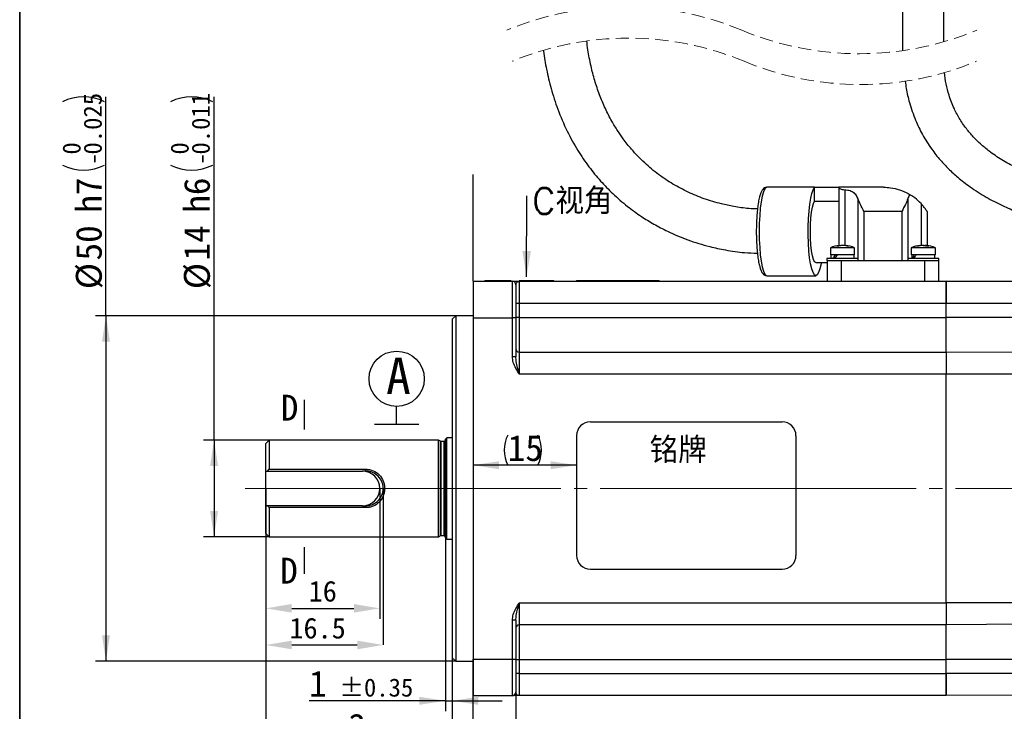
# Model space of a CAD drawing. Header units: millimetres. Extents: x 7 to 438, y 7 to 308.
# Tile 2 of 27: x 7 to 150, y 109 to 209. Entities that reach past the tile are written whole.
import ezdxf

# ---------------------------------------------------------------- set-up
doc = ezdxf.new("R2010")
doc.units = ezdxf.units.MM
doc.header["$LTSCALE"] = 1.5
doc.header["$PDSIZE"] = -1
for name, pattern in [('SLD-中心线', [34.29, 30.48, -1.27, 1.27, -1.27]), ('SLD-实线', [0]), ('SLD-虚线', [1.905, 1.27, -0.635])]:
    doc.linetypes.add(name, pattern=pattern)
doc.layers.add('图框', color=7, linetype='SLD-实线')
doc.layers.add('细实线层', color=7, linetype='SLD-实线')
doc.layers.add('粗实线层', color=7, linetype='SLD-实线', lineweight=25)
doc.styles.add('SLDTEXTSTYLE0', font='txt', dxfattribs={"bigfont": 'bigfont'})
doc.styles.add('SLDTEXTSTYLE1', font='txt')
doc.dimstyles.new('ISO-25', dxfattribs={"dimtxt": 2.5, "dimasz": 2.5, "dimexe": 1.25, "dimexo": 0.625, "dimtad": 1, "dimtxsty": 'Standard', "dimcen": 2.5, "dimadec": 0, "dimazin": 0, "dimtfac": 1, "dimtmove": 0, "dimatfit": 3, "dimfxl": 1, "dimarcsym": 0})
doc.dimstyles.new('SLDDIMSTYLE0', dxfattribs={"dimtxt": 0.18, "dimasz": 3.75, "dimexe": 0, "dimexo": 0.0625, "dimgap": 0, "dimtad": 0, "dimtih": 1, "dimtoh": 1, "dimdec": 0, "dimrnd": 1e-09, "dimzin": 0, "dimdsep": 46, "dimtxsty": 'Standard', "dimsah": 1, "dimcen": 0.09, "dimadec": 0, "dimazin": 0, "dimtfac": 3.75, "dimtdec": 0, "dimtofl": 0, "dimtmove": 0, "dimatfit": 3, "dimfxl": 1, "dimfrac": 2, "dimtolj": 1, "dimtzin": 0, "dimarcsym": 0})
doc.dimstyles.new('SLDDIMSTYLE1', dxfattribs={"dimtxt": 3.75, "dimasz": 3.75, "dimexe": 0, "dimexo": 0.0625, "dimgap": 0.9375, "dimtad": 2, "dimrnd": 1e-09, "dimzin": 12, "dimdsep": 46, "dimtxsty": 'SLDTEXTSTYLE1', "dimsah": 1, "dimcen": 0.09, "dimadec": 0, "dimazin": 3, "dimtfac": 1, "dimtdec": 3, "dimtofl": 0, "dimtmove": 0, "dimatfit": 3, "dimfxl": 1, "dimfrac": 2, "dimtolj": 1, "dimtzin": 12, "dimarcsym": 0})
doc.dimstyles.new('SLDDIMSTYLE10', dxfattribs={"dimtxt": 3.75, "dimasz": 3.75, "dimexe": 0, "dimexo": 0.0625, "dimgap": 0.9375, "dimtad": 2, "dimrnd": 1e-09, "dimzin": 12, "dimdsep": 46, "dimtxsty": 'SLDTEXTSTYLE1', "dimsah": 1, "dimcen": 0.09, "dimadec": 0, "dimazin": 3, "dimtfac": 1, "dimtdec": 3, "dimtmove": 0, "dimatfit": 0, "dimfxl": 1, "dimfrac": 2, "dimtolj": 1, "dimtzin": 12, "dimarcsym": 0})
doc.dimstyles.new('SLDDIMSTYLE12', dxfattribs={"dimtxt": 0.18, "dimasz": 3.75, "dimexe": 0, "dimexo": 0.0625, "dimgap": 0, "dimtad": 0, "dimtih": 1, "dimtoh": 1, "dimdec": 0, "dimrnd": 1e-09, "dimzin": 0, "dimdsep": 46, "dimtxsty": 'Standard', "dimblk1": 'NONE', "dimblk2": 'NONE', "dimsah": 1, "dimcen": 0.09, "dimadec": 0, "dimazin": 0, "dimtfac": 3.75, "dimtdec": 0, "dimtofl": 0, "dimtmove": 0, "dimatfit": 3, "dimldrblk": 'NONE', "dimfxl": 1, "dimfrac": 2, "dimtolj": 1, "dimtzin": 0, "dimarcsym": 0})
doc.dimstyles.new('SLDDIMSTYLE2', dxfattribs={"dimtxt": 3.75, "dimasz": 3.75, "dimexe": 0, "dimexo": 0.0625, "dimgap": 0.9375, "dimtad": 2, "dimrnd": 1e-09, "dimzin": 12, "dimdsep": 46, "dimtxsty": 'SLDTEXTSTYLE1', "dimsah": 1, "dimcen": 0.09, "dimadec": 0, "dimazin": 3, "dimtol": 1, "dimtm": 0.025, "dimtfac": 1, "dimtdec": 3, "dimtofl": 0, "dimtmove": 0, "dimatfit": 3, "dimfxl": 1, "dimfrac": 2, "dimtolj": 1, "dimarcsym": 0})
doc.dimstyles.new('SLDDIMSTYLE3', dxfattribs={"dimtxt": 3.75, "dimasz": 3.75, "dimexe": 0, "dimexo": 0.0625, "dimgap": 0.9375, "dimtad": 2, "dimrnd": 1e-09, "dimzin": 12, "dimdsep": 46, "dimtxsty": 'SLDTEXTSTYLE1', "dimsah": 1, "dimcen": 0.09, "dimadec": 0, "dimazin": 3, "dimtol": 1, "dimtp": 0.5, "dimtm": 0.5, "dimtfac": 1, "dimtdec": 1, "dimtofl": 0, "dimtmove": 0, "dimatfit": 3, "dimfxl": 1, "dimfrac": 2, "dimtolj": 1, "dimarcsym": 0})
doc.dimstyles.new('SLDDIMSTYLE4', dxfattribs={"dimtxt": 3.75, "dimasz": 3.75, "dimexe": 0, "dimexo": 0.0625, "dimgap": 0.9375, "dimtad": 2, "dimrnd": 1e-09, "dimzin": 12, "dimdsep": 46, "dimtxsty": 'SLDTEXTSTYLE1', "dimsah": 1, "dimcen": 0.09, "dimadec": 0, "dimazin": 3, "dimtol": 1, "dimtp": 1, "dimtm": 1, "dimtfac": 1, "dimtdec": 0, "dimtofl": 0, "dimtmove": 0, "dimatfit": 3, "dimfxl": 1, "dimfrac": 2, "dimtolj": 1, "dimarcsym": 0})
doc.dimstyles.new('SLDDIMSTYLE5', dxfattribs={"dimtxt": 3.75, "dimasz": 3.75, "dimexe": 0, "dimexo": 0.0625, "dimgap": 0.9375, "dimtad": 2, "dimrnd": 1e-09, "dimzin": 4, "dimdsep": 46, "dimtxsty": 'SLDTEXTSTYLE1', "dimsah": 1, "dimcen": 0.09, "dimadec": 0, "dimazin": 1, "dimtfac": 1, "dimtdec": 3, "dimtmove": 0, "dimatfit": 0, "dimfxl": 1, "dimfrac": 2, "dimtolj": 1, "dimtzin": 12, "dimarcsym": 0})
doc.dimstyles.new('SLDDIMSTYLE6', dxfattribs={"dimtxt": 3.75, "dimasz": 3.75, "dimexe": 0, "dimexo": 0.0625, "dimgap": 0.9375, "dimtad": 2, "dimrnd": 1e-09, "dimzin": 4, "dimdsep": 46, "dimtxsty": 'SLDTEXTSTYLE1', "dimsah": 1, "dimcen": 0.09, "dimadec": 0, "dimazin": 1, "dimtfac": 1, "dimtdec": 3, "dimtofl": 0, "dimtmove": 0, "dimatfit": 3, "dimfxl": 1, "dimfrac": 2, "dimtolj": 1, "dimtzin": 12, "dimarcsym": 0})
doc.dimstyles.new('SLDDIMSTYLE7', dxfattribs={"dimtxt": 3.75, "dimasz": 3.75, "dimexe": 0, "dimexo": 0.0625, "dimgap": 0.9375, "dimtad": 2, "dimrnd": 1e-09, "dimzin": 12, "dimdsep": 46, "dimtxsty": 'SLDTEXTSTYLE1', "dimsah": 1, "dimcen": 0.09, "dimadec": 0, "dimazin": 3, "dimtol": 1, "dimtp": 30, "dimtm": 30, "dimtfac": 1, "dimtdec": 0, "dimtofl": 0, "dimtmove": 0, "dimatfit": 3, "dimfxl": 1, "dimfrac": 2, "dimtolj": 1, "dimarcsym": 0})
doc.dimstyles.new('SLDDIMSTYLE8', dxfattribs={"dimtxt": 3.75, "dimasz": 3.75, "dimexe": 0, "dimexo": 0.0625, "dimgap": 0.9375, "dimtad": 2, "dimrnd": 1e-09, "dimzin": 12, "dimdsep": 46, "dimtxsty": 'SLDTEXTSTYLE1', "dimsah": 1, "dimcen": 0.09, "dimadec": 0, "dimazin": 3, "dimtol": 1, "dimtp": 0.35, "dimtm": 0.35, "dimtfac": 1, "dimtmove": 0, "dimatfit": 0, "dimfxl": 1, "dimfrac": 2, "dimtolj": 1, "dimarcsym": 0})
doc.dimstyles.new('SLDDIMSTYLE9', dxfattribs={"dimtxt": 3.75, "dimasz": 3.75, "dimexe": 0, "dimexo": 0.0625, "dimgap": 0.9375, "dimtad": 2, "dimrnd": 1e-09, "dimzin": 12, "dimdsep": 46, "dimtxsty": 'SLDTEXTSTYLE1', "dimsah": 1, "dimcen": 0.09, "dimadec": 0, "dimazin": 3, "dimtol": 1, "dimtm": 0.011, "dimtfac": 1, "dimtdec": 3, "dimtofl": 0, "dimtmove": 0, "dimatfit": 3, "dimfxl": 1, "dimfrac": 2, "dimtolj": 1, "dimarcsym": 0})

# ---------------------------------------------------------------- blocks, each defined once
blk = doc.blocks.new('SW_NOTE_0')
at = {"layer": '细实线层', "color": 0, "insert": (0.77, 1.1), "char_height": 3.75, "attachment_point": 1, "style": 'SLDTEXTSTYLE0'}
blk.add_mtext('C视角', dxfattribs=at)
blk = doc.blocks.new('SW_BROKEN_VIEW_0')
at = {"color": 0, "linetype": 'SLD-实线'}
for p, q in [((-41.43, 5.82), (-41.43, 1.51)), ((-41.43, -15.54), (-41.43, -19.39))]:
    blk.add_line(p, q, dxfattribs=at)
at = {"color": 0, "linetype": 'SLD-中心线'}
for p, q in [((0, 2.62), (27.77, 2.62)), ((-2, 0.62), (-2, -16.71)), ((29.77, 0.62), (29.77, -16.71)), ((0, -18.71), (27.77, -18.71))]:
    blk.add_line(p, q, dxfattribs=at)
at = {"color": 0, "linetype": 'SLD-实线'}
for centre, start, end in [((0, 0.62), 90.0003, 180), ((27.77, 0.62), 0.0001, 90.0018), ((0, -16.71), 180.0023, 269.999), ((27.77, -16.71), 269.998, 0)]:
    blk.add_arc(centre, 2, start, end, dxfattribs=at)
blk = doc.blocks.new('_D')
at = {"layer": '细实线层'}
blk.add_line((88.14, 144.17), (73.14, 144.17), dxfattribs=at)
for centre, start, end in [((82.54, 146.35), 153.4349, 206.5651), ((78.17, 146.35), 333.4349, 26.5651)]:
    blk.add_arc(centre, 4.88, start, end, dxfattribs=at)
for points in [[(73.14, 144.17), (76.89, 143.59), (76.89, 144.74)], [(88.14, 144.17), (84.39, 144.74), (84.39, 143.59)]]:
    blk.add_solid(points, dxfattribs=at)
at = {"layer": '细实线层', "insert": (78.17, 148.53), "char_height": 3.75, "attachment_point": 1, "style": 'SLDTEXTSTYLE1'}
blk.add_mtext('15', dxfattribs=at)
blk = doc.blocks.new('_D_1')
at = {"layer": '细实线层'}
for p, q in [((19.99, 165.8), (19.99, 197.5)), ((70.64, 165.8), (18.49, 165.8)), ((19.99, 165.8), (19.99, 115.8)), ((70.64, 115.8), (18.49, 115.8))]:
    blk.add_line(p, q, dxfattribs=at)
for centre, start, end in [((16.75, 190.67), 63.4349, 116.5651), ((16.75, 193.72), 243.4349, 296.5651)]:
    blk.add_arc(centre, 6.83, start, end, dxfattribs=at)
for points in [[(19.99, 165.8), (19.42, 162.05), (20.57, 162.05)], [(19.99, 115.8), (20.57, 119.55), (19.42, 119.55)]]:
    blk.add_solid(points, dxfattribs=at)
at = {"layer": '细实线层', "attachment_point": 1, "rotation": 90, "style": 'SLDTEXTSTYLE1'}
for s, insert, char_height in [('0.025', (16.76, 189.14), 2.625), ('0', (13.7, 189.14), 2.62), ('-', (16.76, 187.61), 2.62), (' h7 ', (15.63, 178.16), 3.75), ('50', (15.63, 173.8), 3.75), ('%%c', (15.63, 169.65), 3.75)]:
    blk.add_mtext(s, dxfattribs=dict(at, insert=insert, char_height=char_height))
blk = doc.blocks.new('_D_3')
at = {"layer": '细实线层'}
for p, q in [((43.14, 138.3), (43.14, 90.4)), ((73.14, 116.1), (73.14, 90.4)), ((43.14, 91.9), (73.14, 91.9))]:
    blk.add_line(p, q, dxfattribs=at)
for points in [[(43.14, 91.9), (46.89, 91.32), (46.89, 92.47)], [(73.14, 91.9), (69.39, 92.47), (69.39, 91.32)]]:
    blk.add_solid(points, dxfattribs=at)
at = {"layer": '细实线层', "attachment_point": 1, "style": 'SLDTEXTSTYLE1'}
for s, insert, char_height in [('30', (52.17, 96.26), 3.75), ('±0.5', (58.72, 95.14), 2.625)]:
    blk.add_mtext(s, dxfattribs=dict(at, insert=insert, char_height=char_height))
blk = doc.blocks.new('_D_4')
at = {"layer": '细实线层'}
for p, q in [((202.64, 117.29), (202.64, 90.4)), ((73.14, 116.1), (73.14, 90.4)), ((73.14, 91.9), (202.64, 91.9))]:
    blk.add_line(p, q, dxfattribs=at)
for points in [[(73.14, 91.9), (76.89, 91.32), (76.89, 92.47)], [(202.64, 91.9), (198.89, 92.47), (198.89, 91.32)]]:
    blk.add_solid(points, dxfattribs=at)
at = {"layer": '细实线层', "attachment_point": 1, "style": 'SLDTEXTSTYLE1'}
for s, insert, char_height in [('130', (127.92, 96.26), 3.75), ('±1', (136.65, 95.14), 2.625)]:
    blk.add_mtext(s, dxfattribs=dict(at, insert=insert, char_height=char_height))
blk = doc.blocks.new('_D_5')
at = {"layer": '细实线层'}
for p, q in [((79.34, 116.1), (79.34, 96.52)), ((73.14, 110.8), (73.14, 96.52)), ((73.14, 98.02), (65.93, 98.02)), ((73.14, 98.02), (79.34, 98.02)), ((79.34, 98.02), (96.03, 98.02))]:
    blk.add_line(p, q, dxfattribs=at)
for start, end in [(153.4349, 206.5651), (333.4349, 26.5651)]:
    blk.add_arc((91.15, 100.2), 4.88, start, end, dxfattribs=at)
for points in [[(73.14, 98.02), (69.39, 98.59), (69.39, 97.44)], [(79.34, 98.02), (83.09, 97.44), (83.09, 98.59)]]:
    blk.add_solid(points, dxfattribs=at)
at = {"layer": '细实线层', "insert": (86.79, 102.38), "char_height": 3.75, "attachment_point": 1, "style": 'SLDTEXTSTYLE1'}
blk.add_mtext('6.50', dxfattribs=at)
blk = doc.blocks.new('_D_6')
at = {"layer": '细实线层'}
for p, q in [((207.45, 186.1), (207.45, 207.22)), ((194.19, 186.1), (208.95, 186.1)), ((207.45, 186.1), (207.45, 170.8)), ((141.64, 170.8), (208.95, 170.8))]:
    blk.add_line(p, q, dxfattribs=at)
for centre, start, end in [((205.26, 202.34), 63.4349, 116.5651), ((205.26, 200.16), 243.4349, 296.5651)]:
    blk.add_arc(centre, 4.88, start, end, dxfattribs=at)
for points in [[(207.45, 186.1), (206.87, 182.35), (208.02, 182.35)], [(207.45, 170.8), (208.02, 174.55), (206.87, 174.55)]]:
    blk.add_solid(points, dxfattribs=at)
at = {"layer": '细实线层', "insert": (203.08, 195.79), "char_height": 3.75, "attachment_point": 1, "rotation": 90, "style": 'SLDTEXTSTYLE1'}
blk.add_mtext('15.30', dxfattribs=at)
blk = doc.blocks.new('_D_7')
at = {"layer": '细实线层'}
for p, q in [((86.95, 267.51), (218.05, 267.51)), ((216.55, 267.51), (216.55, 170.8)), ((141.64, 170.8), (218.05, 170.8))]:
    blk.add_line(p, q, dxfattribs=at)
for points in [[(216.55, 267.51), (215.98, 263.76), (217.13, 263.76)], [(216.55, 170.8), (217.13, 174.55), (215.98, 174.55)]]:
    blk.add_solid(points, dxfattribs=at)
at = {"layer": '细实线层', "attachment_point": 1, "rotation": 90, "style": 'SLDTEXTSTYLE1'}
for s, insert, char_height in [('±30', (213.31, 210.11), 2.625), ('300', (212.19, 201.38), 3.75)]:
    blk.add_mtext(s, dxfattribs=dict(at, insert=insert, char_height=char_height))
blk = doc.blocks.new('_D_8')
at = {"layer": '细实线层'}
for p, q in [((69.14, 133.65), (69.14, 108.56)), ((70.14, 116.3), (70.14, 108.56)), ((69.14, 110.06), (49.41, 110.06)), ((69.14, 110.06), (70.14, 110.06)), ((70.14, 110.06), (77.35, 110.06))]:
    blk.add_line(p, q, dxfattribs=at)
for points in [[(69.14, 110.06), (65.39, 110.63), (65.39, 109.48)], [(70.14, 110.06), (73.89, 109.48), (73.89, 110.63)]]:
    blk.add_solid(points, dxfattribs=at)
at = {"layer": '细实线层', "attachment_point": 1, "style": 'SLDTEXTSTYLE1'}
for s, insert, char_height in [('1', (49.41, 114.42), 3.75), ('±0.35', (53.78, 113.29), 2.625)]:
    blk.add_mtext(s, dxfattribs=dict(at, insert=insert, char_height=char_height))
blk = doc.blocks.new('_D_9')
at = {"layer": 'Defpoints', "color": 0}
for p in [(60.14, 140.8), (43.14, 138.3), (60.14, 118.14)]:
    blk.add_point(p, dxfattribs=at)
at = {"layer": '细实线层', "color": 0, "lineweight": -2}
for p, q in [((60.14, 140.74), (60.14, 118.14)), ((43.14, 138.24), (43.14, 118.14)), ((46.89, 118.14), (56.39, 118.14))]:
    blk.add_line(p, q, dxfattribs=at)
at = {"layer": '细实线层', "color": 0}
for points in [[(46.89, 118.76), (46.89, 117.51), (43.14, 118.14)], [(56.39, 118.76), (56.39, 117.51), (60.14, 118.14)]]:
    blk.add_solid(points, dxfattribs=at)
at = {"layer": '细实线层', "color": 0, "insert": (50.64, 122.08), "char_height": 3, "attachment_point": 2, "style": 'SLDTEXTSTYLE1'}
blk.add_mtext('\\A1;16.5', dxfattribs=at)
blk = doc.blocks.new('_D_10')
at = {"layer": '细实线层'}
for p, q in [((35.64, 147.8), (35.64, 197.5)), ((43.64, 147.8), (34.14, 147.8)), ((35.64, 147.8), (35.64, 133.8)), ((43.64, 133.8), (34.14, 133.8))]:
    blk.add_line(p, q, dxfattribs=at)
for centre, start, end in [((32.4, 190.67), 63.4349, 116.5651), ((32.4, 193.72), 243.4349, 296.5651)]:
    blk.add_arc(centre, 6.83, start, end, dxfattribs=at)
for points in [[(35.64, 147.8), (35.07, 144.05), (36.22, 144.05)], [(35.64, 133.8), (36.22, 137.55), (35.07, 137.55)]]:
    blk.add_solid(points, dxfattribs=at)
at = {"layer": '细实线层', "attachment_point": 1, "rotation": 90, "style": 'SLDTEXTSTYLE1'}
for s, insert, char_height in [('0.011', (32.4, 189.14), 2.625), ('0', (29.35, 189.14), 2.62), ('-', (32.4, 187.61), 2.62), (' h6 ', (31.28, 178.16), 3.75), ('14', (31.28, 173.8), 3.75), ('%%c', (31.28, 169.65), 3.75)]:
    blk.add_mtext(s, dxfattribs=dict(at, insert=insert, char_height=char_height))
blk = doc.blocks.new('_D_11')
at = {"layer": '细实线层'}
for p, q in [((70.14, 116.3), (70.14, 102.33)), ((73.14, 110.8), (73.14, 102.33)), ((70.14, 103.83), (55.09, 103.83)), ((70.14, 103.83), (73.14, 103.83)), ((73.14, 103.83), (80.35, 103.83))]:
    blk.add_line(p, q, dxfattribs=at)
for points in [[(70.14, 103.83), (66.39, 104.4), (66.39, 103.25)], [(73.14, 103.83), (76.89, 103.25), (76.89, 104.4)]]:
    blk.add_solid(points, dxfattribs=at)
at = {"layer": '细实线层', "insert": (55.09, 108.19), "char_height": 3.75, "attachment_point": 1, "style": 'SLDTEXTSTYLE1'}
blk.add_mtext('3', dxfattribs=at)
blk = doc.blocks.new('_None')
blk = doc.blocks.new('SW_DATUMTAG_0')
blk.add_line((-1.68, -5.44), (4.74, -5.44))
at = {"layer": '细实线层', "color": 0}
blk.add_line((1.53, -5.44), (1.53, -2.85), dxfattribs=at)
blk.add_circle((1.53, 1.15), 4, dxfattribs=at)
at = {"layer": '细实线层', "color": 0, "insert": (0, 4.2), "char_height": 5.25, "attachment_point": 1, "style": 'SLDTEXTSTYLE1'}
blk.add_mtext('A', dxfattribs=at)
blk = doc.blocks.new('*D36')
at = {"color": 0, "lineweight": -2}
for p, q in [((43.14, 140.8), (43.14, 121.94)), ((59.64, 140.8), (59.64, 121.94)), ((46.89, 123.44), (55.89, 123.44))]:
    blk.add_line(p, q, dxfattribs=at)
at = {"color": 0}
for points in [[(46.89, 124.07), (46.89, 122.82), (43.14, 123.44)], [(55.89, 124.07), (55.89, 122.82), (59.64, 123.44)]]:
    blk.add_solid(points, dxfattribs=at)
at = {"layer": 'Defpoints', "color": 0}
for p in [(43.14, 140.8), (59.64, 140.8), (59.64, 123.44)]:
    blk.add_point(p, dxfattribs=at)
at = {"color": 0, "insert": (51.39, 125.9), "char_height": 3, "attachment_point": 5}
blk.add_mtext('16', dxfattribs=at)

msp = doc.modelspace()

# ---------------------------------------------------------------- linework, layer by layer
at = {"color": 7, "linetype": 'SLD-实线', "lineweight": 25}
for p, q in [((135.342881, 219.389549), (135.342881, 204.178791)), ((141.342881, 205.465547), (141.342881, 219.389549)), ((122.608706, 184.399594), (115.691739, 184.399594)), ((122.608706, 184.320985), (122.608706, 184.399594)), ((122.608706, 184.399594), (126.092883, 184.399594)), ((122.608706, 182.387075), (122.608706, 184.320985)), ((126.092883, 184.342601), (126.092883, 184.399594)), ((132.592884, 184.399594), (126.092883, 184.399594)), ((126.092883, 184.342601), (126.092883, 175.965855)), ((122.608706, 182.387075), (126.092883, 182.387075)), ((129.75576, 180.899592), (129.75576, 173.799591)), ((135.230008, 180.899592), (129.75576, 180.899592)), ((135.230008, 180.899592), (135.230008, 173.799591)), ((138.892884, 180.899592), (138.892884, 175.965855)), ((124.892884, 175.645374), (124.892884, 174.599594)), ((128.392884, 175.645374), (124.892884, 175.645374)), ((126.208761, 175.902997), (126.208761, 175.978016)), ((127.077007, 175.978016), (127.077007, 175.926643)), ((128.392884, 174.599594), (128.392884, 175.645374)), ((136.592884, 175.645374), (136.592884, 174.599594)), ((140.092884, 175.645374), (136.592884, 175.645374)), ((137.916195, 175.941013), (137.916195, 175.977465)), ((138.769572, 175.977465), (138.769572, 175.876079)), ((140.092884, 174.599594), (140.092884, 175.645374)), ((124.392884, 174.099593), (124.392884, 173.799591)), ((128.892884, 174.099593), (124.392884, 174.099593)), ((128.392884, 174.599594), (124.892884, 174.599594)), ((124.967884, 174.599594), (124.967884, 174.099593)), ((128.317884, 174.099593), (128.317884, 174.599594)), ((128.892884, 173.799591), (128.892884, 174.099593)), ((136.092884, 174.099593), (136.092884, 173.799591)), ((140.592883, 174.099593), (136.092884, 174.099593)), ((140.092884, 174.599594), (136.592884, 174.599594)), ((136.667884, 174.599594), (136.667884, 174.099593)), ((140.017883, 174.099593), (140.017883, 174.599594)), ((140.592883, 173.799591), (140.592883, 174.099593)), ((122.782354, 173.499594), (124.442884, 173.499594)), ((124.456112, 173.799591), (124.392884, 173.799591)), ((124.442884, 173.799591), (124.442884, 170.799593)), ((124.456112, 173.799591), (126.442884, 173.799591)), ((126.442884, 173.799591), (126.442884, 170.799593)), ((126.442884, 173.799591), (138.542884, 173.799591)), ((138.542884, 173.799591), (138.542884, 170.799593)), ((138.542884, 173.799591), (140.529654, 173.799591)), ((140.592883, 173.799591), (140.529654, 173.799591)), ((140.542884, 173.799591), (140.542884, 170.799593)), ((115.691739, 171.599591), (122.782354, 171.599591)), ((73.142883, 170.799593), (78.842883, 170.799593)), ((73.142883, 170.799593), (73.142883, 165.499593)), ((74.842882, 170.899595), (74.842882, 170.799593)), ((74.842882, 170.899595), (78.657513, 170.899595)), ((78.842883, 165.499593), (78.842883, 170.799593)), ((78.842883, 170.799593), (79.842885, 170.799593)), ((79.342884, 170.299592), (79.342884, 165.499593)), ((79.842885, 170.899595), (84.842884, 170.899595)), ((79.842885, 170.799593), (79.842885, 167.599595)), ((79.842885, 170.799593), (141.642884, 170.799593)), ((84.842884, 170.799593), (84.842884, 170.899595)), ((88.142884, 170.899595), (88.142884, 170.799593)), ((88.142884, 170.899595), (89.590096, 170.899595)), ((89.590096, 170.899595), (89.590096, 170.799593)), ((89.590096, 170.899595), (99.554029, 170.899595)), ((99.554029, 170.899595), (99.554029, 170.799593)), ((99.554029, 170.899595), (100.106816, 170.899595)), ((100.106816, 170.799593), (100.106816, 170.899595)), ((141.642884, 170.799593), (141.642884, 167.599595)), ((177.841478, 170.544779), (141.642884, 170.797499)), ((141.642884, 167.599595), (141.642884, 170.797499)), ((79.842885, 167.599595), (79.342884, 167.599595)), ((79.842885, 167.599595), (79.842885, 165.54833)), ((141.642884, 167.599595), (79.842885, 167.599595)), ((177.841478, 167.599595), (141.642884, 167.599595)), ((141.642884, 165.54833), (141.642884, 167.599595)), ((70.642882, 165.799594), (70.142885, 165.299593)), ((73.142883, 165.799594), (70.642882, 165.799594)), ((70.642882, 165.799594), (70.642882, 115.799593)), ((73.142883, 165.499593), (78.842883, 165.499593)), ((73.142883, 165.499593), (73.142883, 116.099591)), ((78.842883, 159.878152), (78.842883, 165.499593)), ((79.342884, 165.499593), (78.842883, 165.499593)), ((79.842885, 165.54833), (79.342884, 165.54833)), ((79.342884, 165.499593), (79.342884, 159.878152)), ((79.842885, 165.54833), (79.842885, 160.548332)), ((79.842885, 165.54833), (141.642884, 165.54833)), ((177.841478, 165.549593), (141.642884, 165.549593)), ((141.642884, 160.547497), (141.642884, 165.549593)), ((141.642884, 160.548332), (141.642884, 165.54833)), ((70.142885, 165.299593), (70.142885, 116.299594)), ((79.342884, 159.878152), (78.842883, 159.878152)), ((79.842885, 160.548332), (79.842885, 157.34833)), ((79.842885, 160.548332), (141.642884, 160.548332)), ((141.642884, 160.548332), (141.642884, 157.34833)), ((174.842888, 160.315717), (141.642884, 160.547497)), ((141.642884, 157.34833), (79.842885, 157.34833)), ((174.842888, 157.349592), (141.642884, 157.349592)), ((141.642884, 124.250854), (141.642884, 157.34833)), ((43.642883, 147.799595), (43.142882, 147.299594)), ((43.142882, 143.299593), (43.142882, 147.299594)), ((68.142884, 147.799595), (43.642883, 147.799595)), ((43.642883, 147.799595), (43.642883, 143.579005)), ((68.442882, 147.626387), (68.142884, 147.799595)), ((68.142884, 133.799592), (68.142884, 147.799595)), ((68.942883, 147.599595), (68.542884, 147.599595)), ((69.342882, 148.149593), (69.142883, 147.949593)), ((69.142883, 133.64959), (69.142883, 147.949593)), ((70.142885, 148.149593), (69.342882, 148.149593)), ((69.342882, 133.449594), (69.342882, 148.149593)), ((43.142882, 143.299593), (57.142881, 143.299593)), ((43.142882, 142.89959), (43.142882, 143.299593)), ((43.142882, 138.699593), (43.142882, 142.89959)), ((43.365975, 143.299593), (43.642883, 143.579005)), ((43.642883, 143.579005), (57.642882, 143.579005)), ((57.642882, 143.299593), (57.142881, 143.299593)), ((57.642882, 143.299593), (57.642882, 143.579005)), ((43.142882, 138.299594), (43.142882, 138.699593)), ((43.142882, 134.299593), (43.142882, 138.299594)), ((57.142881, 138.299594), (43.142882, 138.299594)), ((43.642883, 138.020182), (43.365975, 138.299594)), ((57.642882, 138.020182), (43.642883, 138.020182)), ((43.642883, 138.020182), (43.642883, 133.799592)), ((57.142881, 138.299594), (57.642882, 138.299594)), ((57.642882, 138.299594), (57.642882, 138.020182)), ((43.142882, 134.299593), (43.642883, 133.799592)), ((43.642883, 133.799592), (68.142884, 133.799592)), ((68.142884, 133.799592), (68.442882, 133.972796)), ((68.542884, 133.999596), (68.942883, 133.999596)), ((69.142883, 133.64959), (69.342882, 133.449594)), ((69.342882, 133.449594), (70.142885, 133.449594)), ((79.842885, 124.250854), (79.842885, 121.050859)), ((79.842885, 124.250854), (141.642884, 124.250854)), ((141.642884, 124.250854), (141.642884, 121.050859)), ((177.841478, 124.249595), (141.642884, 124.249595)), ((79.342884, 121.721031), (78.842883, 121.721031)), ((78.842883, 116.099591), (78.842883, 121.721031)), ((79.342884, 121.721031), (79.342884, 116.099591)), ((177.841478, 121.304402), (141.642884, 121.051686)), ((141.642884, 121.050859), (79.842885, 121.050859)), ((79.842885, 121.050859), (79.842885, 116.050856)), ((141.642884, 116.04959), (141.642884, 121.051686)), ((141.642884, 116.050856), (141.642884, 121.050859)), ((70.142885, 116.299594), (70.642882, 115.799593)), ((70.642882, 115.799593), (73.142883, 115.799593)), ((73.142883, 116.099591), (78.842883, 116.099591)), ((73.142883, 116.099591), (73.142883, 110.79959)), ((78.842883, 110.79959), (78.842883, 116.099591)), ((78.842883, 116.099591), (79.342884, 116.099591)), ((79.342884, 116.099591), (79.342884, 111.299591)), ((79.342884, 116.050856), (79.842885, 116.050856)), ((79.842885, 116.050856), (141.642884, 116.050856)), ((79.842885, 116.050856), (79.842885, 113.999592)), ((141.642884, 113.999592), (141.642884, 116.050856)), ((174.842888, 116.04959), (141.642884, 116.04959)), ((79.842885, 113.999592), (79.342884, 113.999592)), ((79.842885, 113.999592), (79.842885, 110.79959)), ((79.842885, 113.999592), (141.642884, 113.999592)), ((174.842888, 113.999592), (141.642884, 113.999592)), ((141.642884, 110.801684), (141.642884, 113.999592)), ((141.642884, 113.999592), (141.642884, 110.79959)), ((73.142883, 110.79959), (78.842883, 110.79959)), ((79.842885, 110.79959), (78.842883, 110.79959)), ((141.642884, 110.79959), (79.842885, 110.79959)), ((174.842888, 111.033472), (141.642884, 110.801684))]:
    msp.add_line(p, q, dxfattribs=at)
at = {"color": 8, "linetype": 'SLD-实线', "lineweight": 25}
for p, q in [((126.964312, 184.001716), (126.964312, 175.950457)), ((128.866367, 182.77184), (128.866367, 174.099593)), ((136.1194, 182.77184), (136.1194, 174.099593)), ((138.021455, 182.037954), (138.021455, 175.959304)), ((126.132978, 175.878112), (126.132978, 175.96403)), ((126.400404, 175.95229), (126.400404, 175.96403)), ((127.177692, 175.96403), (127.177692, 175.900894)), ((137.793278, 175.914686), (137.793278, 175.96403)), ((138.632766, 175.96403), (138.632766, 175.923894)), ((138.827412, 175.96403), (138.827412, 175.877575)), ((68.442882, 133.972796), (68.442882, 147.626387)), ((68.542884, 133.999596), (68.542884, 147.599595)), ((68.942883, 133.999596), (68.942883, 147.599595))]:
    msp.add_line(p, q, dxfattribs=at)
at = {"color": 8, "linetype": 'SLD-实线', "lineweight": 25, "flags": 128}
for points in [[(115.691739, 184.399594), (115.589196, 184.372291), (115.387604, 184.155276), (115.196368, 183.728637), (115.022002, 183.106903), (114.870442, 182.311245), (114.746851, 181.368759), (114.655437, 180.31154), (114.599313, 179.17559), (114.58039, 177.999594)], [(114.58039, 177.999594), (114.599313, 176.823596), (114.655437, 175.687647), (114.746851, 174.630428), (114.870442, 173.687941), (115.022002, 172.892282), (115.196368, 172.27055), (115.387604, 171.843907), (115.589196, 171.626894), (115.691739, 171.599591)]]:
    msp.add_lwpolyline(points, dxfattribs=at)
at = {"color": 7, "linetype": 'SLD-实线', "lineweight": 25, "flags": 128}
for points in [[(123.572597, 173.499594), (123.536777, 173.300131), (123.37234, 172.575908), (123.187432, 172.039872), (122.988469, 171.710627), (122.782354, 171.599591), (122.57624, 171.710627), (122.377277, 172.039872), (122.192369, 172.575908), (122.027932, 173.300131), (121.889672, 174.187417), (121.782387, 175.206978), (121.709798, 176.323435), (121.674424, 177.49805), (121.677493, 178.690069), (121.718898, 179.85813), (121.797203, 180.961704), (121.90969, 181.962498), (122.052457, 182.825789), (122.22055, 183.521621), (122.408136, 184.025852), (122.608706, 184.320985)], [(122.782354, 173.499594), (122.608455, 173.61244), (122.443277, 173.945325), (122.295106, 174.481551), (122.171372, 175.194221), (122.078282, 176.047594), (122.020505, 176.998869), (122.000938, 178.000335), (122.020562, 179.001764), (122.078394, 179.952929), (122.171533, 180.806127), (122.295307, 181.518562), (122.443509, 182.054505), (122.608706, 182.387075)]]:
    msp.add_lwpolyline(points, dxfattribs=at)
at = {"color": 7, "linetype": 'SLD-虚线', "lineweight": 18}
for centre, radius, start, end in [((95.049133, 166.293031), 44.248748, 67.38013505, 112.61986495), ((129.086631, 247.983027), 44.248748, 247.38013505, 292.61986495), ((95.619537, 162.291229), 43.709033, 67.38013505, 112.61986495), ((129.24187, 242.984829), 43.709033, 247.38013505, 292.61986495)]:
    msp.add_arc(centre, radius, start, end, dxfattribs=at)
at = {"color": 7, "linetype": 'SLD-实线', "lineweight": 25}
for centre, radius, start, end in [((126.642877, 171.499621), 4.499972, 95.59864839, 112.88543466), ((126.497357, 173.896849), 2.09905, 99.99674487, 109.53681569), ((125.959834, 173.100591), 2.779327, 86.60837641, 93.39162359), ((126.826211, 173.896841), 2.099057, 99.99674881, 109.53679227), ((126.796744, 173.422531), 2.572218, 98.86372881, 103.1381996), ((126.483465, 173.394013), 2.601251, 72.51311412, 81.11210395), ((126.64289, 171.499621), 4.499972, 67.11456227, 84.39672298), ((126.775791, 173.393997), 2.601268, 72.51315179, 81.11209749), ((127.411273, 173.683211), 2.196707, 86.18483253, 93.81516747), ((138.342865, 171.499668), 4.499924, 95.73096739, 112.88553279), ((138.222691, 172.995067), 2.999855, 98.22983801, 106.25196648), ((137.513007, 174.14547), 1.734448, 85.70614186, 94.29385814), ((138.48242, 172.995033), 2.99989, 98.22984932, 106.25190126), ((138.140461, 174.295777), 1.700925, 68.19882408, 78.75172512), ((138.20865, 173.025111), 2.969363, 79.11123266, 81.78832995), ((138.949746, 172.638352), 3.241565, 86.85957588, 93.14042412), ((138.34288, 171.499568), 4.500025, 67.11469788, 84.25925684), ((138.49564, 174.295817), 1.700884, 68.19869536, 78.75185384), ((128.997791, 171.928634), 4.33307, 141.94534652, 149.93242836), ((129.789984, 170.985537), 5.320201, 137.21037769, 144.17392067), ((139.442491, 173.073903), 2.849931, 147.63281941, 158.90595325), ((140.068102, 172.352641), 3.575093, 141.06030958, 150.74842393), ((78.842884, 170.299592), 0.5, 359.99993872, 90.00006128), ((79.842878, 161.048326), 0.499994, 179.99963687, 270.00079002), ((68.542882, 147.799612), 0.200017, 240.00284704, 270.00045126), ((68.94289, 147.799588), 0.199993, 269.99796595, 0.00203405), ((68.542897, 133.799571), 0.200025, 90.00380801, 120.00085935), ((68.942877, 133.79959), 0.200005, 0.00054239, 89.9983904), ((79.842884, 120.550859), 0.5, 89.99993872, 180.00006128), ((78.842877, 111.299597), 0.500007, 270.00066747, 359.99933253)]:
    msp.add_arc(centre, radius, start, end, dxfattribs=at)
msp.add_arc((57.142881, 140.799592), 2.499998, 270, 90)
for points, knots in [([(114.337093, 181.263199), (113.921891, 181.277005), (112.771397, 181.315258), (111.023773, 181.577114), (108.85966, 182.027846), (106.639694, 182.69551), (104.293057, 183.655818), (102.079159, 184.828943), (99.965251, 186.238195), (97.937327, 187.923294), (96.247316, 189.679418), (94.978796, 191.278057), (94.040028, 192.639699), (93.161376, 194.09434), (92.272393, 195.827506), (91.446622, 197.793408), (90.752506, 199.854091), (90.191528, 202.029929), (89.80314, 203.942022), (89.672594, 205.163986), (89.627341, 205.58757)], [0, 0, 0, 0, 0.0328056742, 0.0909020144, 0.1392714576, 0.207420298, 0.2736947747, 0.3392968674, 0.4050340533, 0.4740681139, 0.5472061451, 0.5971454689, 0.6351488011, 0.6778014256, 0.7313207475, 0.7888865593, 0.8461085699, 0.902938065, 0.9663542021, 1, 1, 1, 1]), ([(83.324854, 204.235482), (83.330092, 204.190865), (83.387859, 203.698738), (83.540949, 202.780216), (83.871346, 200.976196), (84.439541, 198.605624), (85.406627, 195.602434), (86.694647, 192.591709), (88.225034, 189.810628), (89.861823, 187.401521), (91.562034, 185.31963), (93.424945, 183.396015), (95.404199, 181.682366), (97.406036, 180.23215), (99.346586, 179.034427), (101.573108, 177.864841), (104.271892, 176.731641), (107.098771, 175.862636), (109.850631, 175.278311), (112.158034, 174.933927), (113.704637, 174.884584), (114.325992, 174.86476)], [0, 0, 0, 0, 0.0028885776, 0.03186132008, 0.05984234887, 0.12082470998, 0.18844971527, 0.26249285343, 0.33102774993, 0.39224501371, 0.44952362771, 0.50365073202, 0.56424354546, 0.61761755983, 0.66242809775, 0.71077071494, 0.77920174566, 0.85033786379, 0.9005543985, 0.96004725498, 1, 1, 1, 1]), ([(135.730925, 199.760163), (135.774265, 199.410561), (135.902851, 198.373324), (136.365387, 196.471677), (137.126612, 194.223533), (138.220512, 191.958796), (139.438094, 190.027066), (140.734539, 188.389733), (142.004604, 187.038955), (143.429751, 185.737856), (145.2374, 184.341841), (147.410158, 182.964098), (149.732403, 181.763761), (151.92392, 180.821195), (153.923586, 180.089), (155.890901, 179.465219), (158.055097, 178.877223), (160.508507, 178.319808), (162.972832, 177.867782), (165.256043, 177.527604), (167.378531, 177.267953), (169.750355, 177.035136), (172.617527, 176.831332), (175.834833, 176.687446), (178.091214, 176.669472), (179.172453, 176.660858)], [0, 0, 0, 0, 0.0195875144, 0.0581144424, 0.1085985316, 0.1513614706, 0.1977145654, 0.2353214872, 0.267364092, 0.3007541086, 0.3425650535, 0.3942506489, 0.443639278, 0.4878265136, 0.5268692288, 0.5620502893, 0.6026006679, 0.6515847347, 0.7019589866, 0.7419319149, 0.7799781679, 0.8208948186, 0.8744889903, 0.9398561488, 1, 1, 1, 1]), ([(179.174029, 182.459858), (178.261267, 182.466628), (176.308836, 182.481109), (173.484195, 182.596174), (170.88298, 182.764347), (168.747852, 182.957103), (166.891382, 183.166268), (164.984929, 183.424776), (162.895198, 183.768949), (160.716651, 184.207547), (158.712745, 184.699536), (156.950935, 185.2063), (155.290414, 185.756643), (153.555889, 186.420384), (151.654945, 187.281044), (149.726472, 188.338641), (148.026503, 189.491386), (146.712741, 190.577308), (145.649669, 191.609493), (144.633958, 192.773161), (143.654404, 194.169481), (142.750495, 195.848086), (142.088825, 197.582591), (141.621022, 199.348827), (141.475088, 200.454025), (141.402786, 201.001597)], [0, 0, 0, 0, 0.059430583, 0.1271241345, 0.1840352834, 0.2291409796, 0.2666982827, 0.3056704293, 0.3543983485, 0.4045737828, 0.4503272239, 0.4887127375, 0.5239108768, 0.5642012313, 0.6095835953, 0.6596798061, 0.7072272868, 0.7430891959, 0.7705210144, 0.8036271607, 0.8435173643, 0.8813136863, 0.92747703, 0.964068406, 1, 1, 1, 1]), ([(115.67342, 184.377415), (115.607138, 184.378534), (115.434023, 184.381454), (115.195716, 184.217419), (114.972384, 183.94571), (114.781495, 183.534051), (114.6078, 182.952593), (114.458382, 182.211599), (114.337186, 181.343293), (114.246999, 180.384358), (114.1885, 179.35718), (114.169163, 178.554281), (114.166407, 177.907936), (114.171709, 177.264815), (114.200145, 176.379969), (114.266285, 175.372548), (114.362941, 174.444534), (114.487804, 173.621037), (114.640971, 172.918496), (114.830051, 172.326686), (115.067892, 171.89963), (115.365412, 171.648345), (115.559628, 171.626523), (115.647928, 171.616601)], [0, 0, 0, 0, 0.0142205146, 0.0371409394, 0.0593062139, 0.0909686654, 0.1349461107, 0.1915544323, 0.2554924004, 0.3259973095, 0.4014282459, 0.4797085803, 0.5010210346, 0.5423121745, 0.6198879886, 0.6939547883, 0.7623244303, 0.8232082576, 0.8753990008, 0.9189584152, 0.9581744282, 0.9809841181, 1, 1, 1, 1]), ([(126.964312, 184.001716), (126.861593, 184.013622), (126.669911, 184.035839), (126.410192, 184.116787), (126.231235, 184.209604), (126.108084, 184.281681), (126.094872, 184.33463), (126.092883, 184.342601)], [0, 0, 0, 0, 0.3223864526, 0.6016026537, 0.8318305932, 0.9746837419, 1, 1, 1, 1]), ([(128.866367, 182.77184), (128.782176, 182.975858), (128.614042, 183.383298), (128.062271, 183.785644), (127.489878, 183.950207), (127.117616, 183.986691), (126.964312, 184.001716)], [0, 0, 0, 0, 0.2689041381, 0.5370207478, 0.809337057, 1, 1, 1, 1]), ([(132.592884, 184.399594), (132.597617, 184.39959), (132.940493, 184.399341), (133.717192, 184.344764), (134.920767, 184.06644), (135.841548, 183.673927), (136.326108, 183.39131), (136.414431, 183.339795)], [0, 0, 0, 0, 0.00354125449, 0.25651005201, 0.58034994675, 0.92350826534, 1, 1, 1, 1]), ([(129.75576, 180.899592), (129.753901, 180.903071), (129.574719, 181.238388), (129.237578, 181.843645), (128.982054, 182.482569), (128.866367, 182.77184)], [0, 0, 0, 0, 0.0057045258, 0.549836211, 1, 1, 1, 1]), ([(136.1194, 182.77184), (136.003713, 182.482569), (135.74819, 181.843645), (135.411049, 181.238388), (135.231867, 180.903071), (135.230008, 180.899592)], [0, 0, 0, 0, 0.450163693, 0.9942954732, 1, 1, 1, 1]), ([(136.414431, 183.339795), (136.353591, 183.253881), (136.229167, 183.078176), (136.156523, 182.875442), (136.1194, 182.77184)], [0, 0, 0, 0, 0.4889734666, 1, 1, 1, 1]), ([(138.021455, 182.037954), (137.727125, 182.325797), (137.258377, 182.784213), (136.685516, 183.175003), (136.445993, 183.320609), (136.414431, 183.339795)], [0, 0, 0, 0, 0.5943446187, 0.9465474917, 1, 1, 1, 1]), ([(138.892884, 180.899592), (138.886942, 180.909113), (138.860059, 180.952183), (138.782217, 181.073784), (138.600102, 181.34192), (138.340991, 181.68312), (138.117315, 181.931504), (138.021455, 182.037954)], [0, 0, 0, 0, 0.0234523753, 0.1060952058, 0.3016890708, 0.7007274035, 1, 1, 1, 1]), ([(126.132978, 175.96403), (126.145564, 175.966311), (126.16346, 175.969555), (126.216487, 175.978984), (126.204419, 175.977892), (126.201697, 175.977646)], [0, 0, 0, 0, 0.6474109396, 0.9204905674, 1, 1, 1, 1]), ([(126.885363, 175.96403), (126.857142, 175.967584), (126.796503, 175.975222), (126.702325, 175.978948), (126.606692, 175.978179), (126.52618, 175.973544), (126.479194, 175.966597), (126.46183, 175.96403)], [0, 0, 0, 0, 0.2007681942, 0.4313987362, 0.6647280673, 0.8760991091, 1, 1, 1, 1]), ([(127.084076, 175.977646), (127.085572, 175.977534), (127.101406, 175.976351), (127.132497, 175.970696), (127.162203, 175.966314), (127.177692, 175.96403)], [0, 0, 0, 0, 0.0475706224, 0.5034133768, 1, 1, 1, 1]), ([(137.793278, 175.96403), (137.81651, 175.966784), (137.853824, 175.971208), (137.893988, 175.979464), (137.910867, 175.977741), (137.913571, 175.977465)], [0, 0, 0, 0, 0.5807816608, 0.9328515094, 1, 1, 1, 1]), ([(138.472245, 175.96403), (138.448401, 175.967603), (138.394509, 175.975679), (138.306877, 175.978916), (138.211188, 175.978135), (138.125501, 175.973172), (138.073245, 175.966582), (138.053002, 175.96403)], [0, 0, 0, 0, 0.1718648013, 0.3884323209, 0.624384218, 0.8544888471, 1, 1, 1, 1]), ([(138.342883, 175.976478), (138.353971, 175.977114), (138.39809, 175.979646), (138.474599, 175.97781), (138.560263, 175.973219), (138.612521, 175.966596), (138.632766, 175.96403)], [0, 0, 0, 0, 0.1146494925, 0.4562296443, 0.7893448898, 1, 1, 1, 1]), ([(138.794771, 175.976593), (138.79042, 175.977357), (138.783042, 175.978651), (138.76065, 175.977113), (138.80379, 175.969314), (138.818574, 175.966007), (138.827412, 175.96403)], [0, 0, 0, 0, 0.1744420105, 0.2958113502, 0.5790392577, 1, 1, 1, 1]), ([(79.342884, 170.299592), (79.359825, 170.372828), (79.415419, 170.613157), (79.669528, 170.799148), (79.841939, 170.79959), (79.842885, 170.799593)], [0, 0, 0, 0, 0.3035661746, 0.9961780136, 1, 1, 1, 1]), ([(79.842885, 157.34833), (79.841083, 157.351289), (79.675172, 157.62375), (79.349107, 158.168866), (78.942372, 159.001064), (78.874562, 159.598876), (78.842883, 159.878152)], [0, 0, 0, 0, 0.0037791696, 0.3479683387, 0.6953944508, 1, 1, 1, 1]), ([(79.842885, 157.34833), (79.841939, 157.352011), (79.685287, 157.961796), (79.430165, 158.791539), (79.361439, 159.647155), (79.342884, 159.878152)], [0, 0, 0, 0, 0.0044150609, 0.7312152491, 1, 1, 1, 1]), ([(57.642882, 143.579005), (57.821125, 143.568409), (58.177534, 143.547223), (58.856447, 143.326268), (59.605216, 142.812807), (60.10108, 142.044983), (60.307051, 141.351084), (60.360613, 140.80178), (60.308015, 140.252622), (60.10238, 139.556643), (59.606834, 138.787805), (58.858457, 138.274132), (58.179525, 138.05232), (57.822601, 138.030945), (57.642882, 138.020182)], [0, 0, 0, 0, 0.0622542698, 0.1244818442, 0.2475736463, 0.3720027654, 0.4357452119, 0.4996059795, 0.5639031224, 0.627541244, 0.7523102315, 0.8753431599, 0.937232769, 1, 1, 1, 1]), ([(57.642882, 138.299594), (57.809226, 138.309255), (58.139218, 138.32842), (58.765982, 138.52712), (59.457287, 138.985983), (59.919367, 139.679245), (60.110522, 140.307084), (60.159318, 140.801562), (60.109618, 141.296167), (59.918172, 141.922133), (59.4558, 142.614474), (58.764117, 143.073161), (58.137379, 143.271081), (57.807861, 143.290081), (57.642882, 143.299593)], [0, 0, 0, 0, 0.0636746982, 0.1263175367, 0.2500262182, 0.3741052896, 0.4369891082, 0.5003882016, 0.5633572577, 0.6263460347, 0.7500888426, 0.8738591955, 0.9368453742, 1, 1, 1, 1]), ([(78.842883, 121.721031), (78.874529, 122.000313), (78.94175, 122.593546), (79.346729, 123.42632), (79.672729, 123.971539), (79.841083, 124.247896), (79.842885, 124.250854)], [0, 0, 0, 0, 0.3046043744, 0.6470207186, 0.996222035, 1, 1, 1, 1]), ([(79.342884, 121.721031), (79.36144, 121.952029), (79.430171, 122.807645), (79.685238, 123.637402), (79.841939, 124.247173), (79.842885, 124.250854)], [0, 0, 0, 0, 0.26878617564, 0.99558633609, 1, 1, 1, 1]), ([(79.842885, 110.79959), (79.841939, 110.799594), (79.669529, 110.800264), (79.41542, 110.985991), (79.359825, 111.226348), (79.342884, 111.299591)], [0, 0, 0, 0, 0.0038220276, 0.6964371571, 1, 1, 1, 1])]:
    msp.add_open_spline(points, degree=3, knots=knots, dxfattribs=at)
at = {"layer": '图框'}
msp.add_line((7.5, 307.5), (7.5, 7.5), dxfattribs=at)
at = {"layer": '粗实线层', "linetype": 'SLD-实线', "lineweight": 25}
msp.add_line((7.5, 7.5), (7.5, 300), dxfattribs=at)
at = {"layer": '细实线层', "linetype": 'SLD-中心线', "lineweight": 18}
msp.add_line((40.142884, 140.799592), (204.402578, 140.799592), dxfattribs=at)

# ---------------------------------------------------------------- block references
at = {"color": 7, "linetype": 'Continuous'}
msp.add_blockref('SW_BROKEN_VIEW_0', (90.142884, 147.818414), dxfattribs=at)
at = {"layer": '细实线层'}
for name, p in [('SW_NOTE_0', (80.939189, 183.18567)), ('SW_DATUMTAG_0', (60.557268, 155.528026))]:
    msp.add_blockref(name, p, dxfattribs=at)

# ---------------------------------------------------------------- texts
at = {"layer": '细实线层', "char_height": 3.75, "attachment_point": 1}
for s, insert, style in [('D', (45.302369, 154.366473), 'SLDTEXTSTYLE1'), ('铭牌', (98.726846, 148.21126), 'SLDTEXTSTYLE0'), ('D', (45.214594, 130.768375), 'SLDTEXTSTYLE1')]:
    msp.add_mtext(s, dxfattribs=dict(at, insert=insert, style=style))

# ---------------------------------------------------------------- dimensions: what is measured, and where the dimension line sits
dim = msp.add_linear_dim(base=(59.642878, 123.441385), p1=(43.142882, 140.799592), p2=(59.642878, 140.799592), text='16', dimstyle='ISO-25', override={"dimtxt": 3, "dimasz": 3.75, "dimexe": 1.5, "dimexo": 0, "dimgap": 2.286, "dimtih": 1, "dimtoh": 1, "dimzin": 0, "dimadec": 2, "dimtdec": 3, "dimtmove": 1, "dimtzin": 0})
dim.commit()
dim.dimension.update_dxf_attribs({"geometry": '*D36', "text_midpoint": (51.39288, 122.114888), "dimtype": 160})
at = {"layer": '细实线层'}
for base, p1, p2, text, dimstyle, picture, middle in [((216.552606, 170.799593), (86.945224, 267.512163), (141.642884, 170.799593), '300 最大', 'SLDDIMSTYLE7', '_D_7', (216.552606, 208.797591)), ((207.446589, 170.799593), (194.191437, 186.099593), (141.642884, 170.799593), '(<>)', 'SLDDIMSTYLE6', '_D_6', (207.446589, 201.250389)), ((19.994021, 115.799593), (70.642884, 165.799593), (70.642884, 115.799593), '%%c<>h7', 'SLDDIMSTYLE2', '_D_1', (19.994021, 183.575237)), ((35.642884, 133.799593), (43.642884, 147.799593), (43.642884, 133.799593), '%%c<>h6', 'SLDDIMSTYLE9', '_D_10', (35.642884, 183.575237))]:
    dim = msp.add_linear_dim(base=base, p1=p1, p2=p2, angle=90, text=text, dimstyle=dimstyle, dxfattribs=at)
    dim.commit()
    dim.dimension.update_dxf_attribs({"geometry": picture, "text_midpoint": middle, "dimtype": 160})
for base, p1, p2, dimstyle, picture, middle in [((73.142884, 144.16515), (88.142884, 150.506691), (73.142884, 165.499593), 'SLDDIMSTYLE1', '_D', (80.353932, 144.16515)), ((79.342884, 98.017535), (73.142884, 110.799593), (79.342884, 116.099593), 'SLDDIMSTYLE5', '_D_5', (91.152538, 98.017535))]:
    dim = msp.add_linear_dim(base=base, p1=p1, p2=p2, text='(<>)', dimstyle=dimstyle, dxfattribs=at)
    dim.commit()
    dim.dimension.update_dxf_attribs({"geometry": picture, "text_midpoint": middle, "dimtype": 160})
dim = msp.add_linear_dim(base=(60.142884, 118.137681), p1=(43.142884, 138.299593), p2=(60.142884, 140.799593), text='16.5', dimstyle='SLDDIMSTYLE1', override={"dimtxt": 3, "dimtmove": 1}, dxfattribs=at)
dim.commit()
dim.dimension.update_dxf_attribs({"geometry": '_D_9', "text_midpoint": (50.635716, 118.137681), "dimtype": 160})
for base, p1, p2, dimstyle, picture, middle in [((73.142884, 91.897116), (43.142884, 138.299593), (73.142884, 116.099593), 'SLDDIMSTYLE3', '_D_3', (59.260698, 91.897116)), ((202.642884, 91.897116), (73.142884, 116.099593), (202.642884, 117.291886), 'SLDDIMSTYLE4', '_D_4', (134.576608, 91.897116))]:
    dim = msp.add_linear_dim(base=base, p1=p1, p2=p2, angle=0, dimstyle=dimstyle, dxfattribs=at)
    dim.commit()
    dim.dimension.update_dxf_attribs({"geometry": picture, "text_midpoint": middle, "dimtype": 160})
for base, p1, p2, dimstyle, picture, middle in [((70.142884, 110.055455), (69.142884, 133.649593), (70.142884, 116.299593), 'SLDDIMSTYLE8', '_D_8', (56.179873, 110.055455)), ((73.142884, 103.827784), (70.142884, 116.299593), (73.142884, 110.799593), 'SLDDIMSTYLE10', '_D_11', (56.179873, 103.827784))]:
    dim = msp.add_linear_dim(base=base, p1=p1, p2=p2, dimstyle=dimstyle, dxfattribs=at)
    dim.commit()
    dim.dimension.update_dxf_attribs({"geometry": picture, "text_midpoint": middle, "dimtype": 160})

# ---------------------------------------------------------------- leaders
at = {"layer": '细实线层', "has_arrowhead": 0}
msp.add_leader([(73.142884, 170.799593), (73.142884, 186.251897)], dimstyle='SLDDIMSTYLE12', dxfattribs=at)
at = {"layer": '细实线层'}
msp.add_leader([(80.894107, 171.447024), (80.939189, 183.18567)], dimstyle='SLDDIMSTYLE0', dxfattribs=at)

doc.saveas('drawing.dxf')
